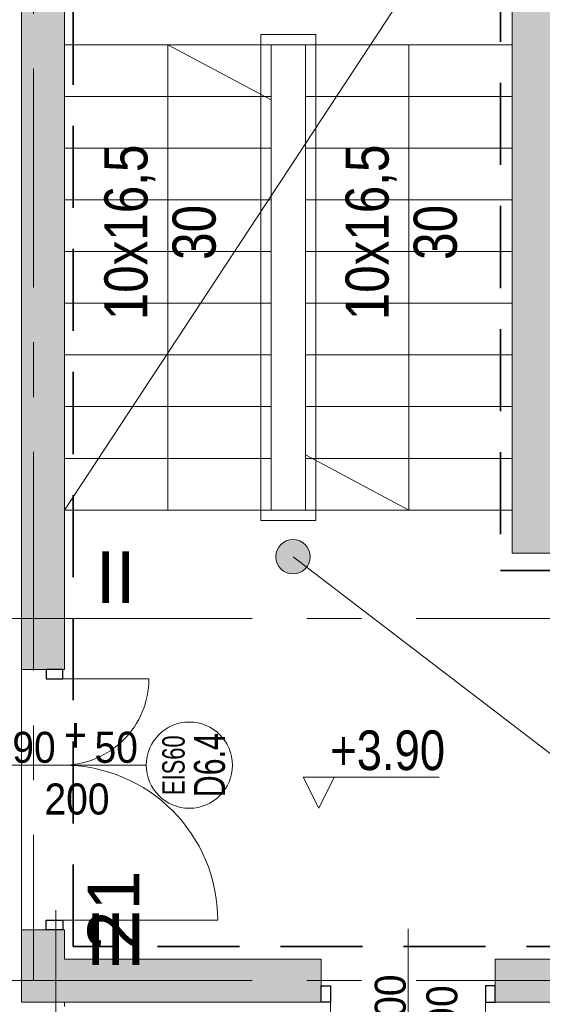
# Model space of a CAD drawing. Header units: centimetres. Extents: x -1737 to 22393, y -8842 to 3838.
# Tile 106 of 167: x -1234 to -930, y 2830 to 3401. Entities that reach past the tile are written whole.
import ezdxf

# ---------------------------------------------------------------- set-up
doc = ezdxf.new("R2010")
doc.units = ezdxf.units.CM
doc.linetypes.add('Hidden', pattern=[71.4375, 47.625, -23.8125])
doc.linetypes.add('Oś', pattern=[222.25, 127, -31.75, 31.75, -31.75])
for name, color, linetype, lineweight in [('A-ANNO-NOTE', 131, 'Continuous', 13), ('A-AREA', 32, 'Continuous', 13), ('A-AREA-IDEN', 2, 'Continuous', 13), ('A-DETL', 90, 'Continuous', 9), ('A-DETL-GENF', 92, 'Continuous', 9), ('A-DETL-MEDM', 33, 'Continuous', 13), ('A-DETL-THIN', 151, 'Continuous', 9), ('A-DOOR', 31, 'Continuous', 13), ('A-FLOR', 192, 'Continuous', 13), ('A-WALL', 113, 'Continuous', 13), ('A-WALL-PATT', 111, 'Continuous', 13), ('G-ANNO-DIMS', 111, 'Continuous', 13), ('G-ANNO-TEXT', 231, 'Continuous', 13), ('S-GRID', 1, 'Continuous', 13), ('S-GRID-IDEN', 1, 'Continuous', 13), ('S-STRS', 31, 'Continuous', 13)]:
    doc.layers.add(name, color=color, linetype=linetype, lineweight=lineweight)
doc.styles.add('Arial', font='arial.ttf', dxfattribs={"width": 0.9, "height": 18})
doc.styles.add('Arial Narrow', font='ARIALN.TTF', dxfattribs={"height": 20})
doc.styles.add('Arial Narrow_3', font='ARIALN.TTF', dxfattribs={"height": 25})
doc.styles.add('Arial Narrow_4', font='ARIALN.TTF', dxfattribs={"height": 23})
doc.styles.add('Arial_2', font='arial.ttf', dxfattribs={"width": 0.7, "height": 13})
doc.styles.add('Arial_3', font='arial.ttf', dxfattribs={"width": 0.7, "height": 18})
doc.styles.add('Arial_4', font='arial.ttf', dxfattribs={"height": 30})

# ---------------------------------------------------------------- blocks, each defined once
blk = doc.blocks.new('Pawilon A_rvt-1-3_piętro I __3_90 m_ - stan projektowany')
at = {"layer": 'S-GRID', "linetype": 'Oś'}
for p, q in [((-1177.97, 3053.33), (-1702.93, 3053.33)), ((-1177.97, 2843.33), (-1702.93, 2843.33))]:
    blk.add_line(p, q, dxfattribs=at)
at = {"layer": 'S-GRID-IDEN', "char_height": 30, "attachment_point": 5, "line_spacing_factor": 0.936439, "style": 'Arial_4'}
for s, insert, width in [('\\pxqc,t4.23333,8.46667,12.7,16.93333,21.16667,25.4,29.63333,33.86667,38.1,42.33333,46.56667,50.8,55.03333,59.26667,63.5,67.73333,71.96667,76.2,80.43333,84.66667,88.9,93.13333,97.36667,101.6,105.83333,110.06667,114.3,118.53333,122.76667,127,131.23333,135.46667;{II}', (-1177.84, 3077.39), 24.5), ('\\pxqc,t4.23333,8.46667,12.7,16.93333,21.16667,25.4,29.63333,33.86667,38.1,42.33333,46.56667,50.8,55.03333,59.26667,63.5,67.73333,71.96667,76.2,80.43333,84.66667,88.9,93.13333,97.36667,101.6,105.83333,110.06667,114.3,118.53333,122.76667,127,131.23333,135.46667;{III}', (-1177.84, 2867.39), 36.4)]:
    blk.add_mtext(s, dxfattribs=dict(at, insert=insert, width=width))
blk = doc.blocks.new('DRZWI 2S - automatyczna etykieta - Drzwi 90_50 EIS60-2595209-3_piętro I __3_90 m_ - stan projektowany')
at = {"layer": 'A-DETL-GENF'}
for p, q in [((-55.5, 11.5), (-55.5, 1.95)), ((-50, 11.5), (-55.5, 11.5)), ((-50, 1.95), (-50, 11.5)), ((95.5, 11.5), (90, 11.5)), ((90, 11.5), (90, 1.95)), ((95.5, 1.95), (95.5, 11.5)), ((-55.5, 1.95), (-50, 1.95)), ((90, 1.95), (95.5, 1.95))]:
    blk.add_line(p, q, dxfattribs=at)
at = {"layer": 'A-DETL-MEDM', "lineweight": 25}
for p, q in [((-50, 11.5), (-55.5, 11.5)), ((-55.5, 11.5), (-55.5, 1.95)), ((-50, 1.95), (-50, 11.5)), ((90, 1.95), (90, 11.5)), ((90, 11.5), (95.5, 11.5)), ((95.5, 11.5), (95.5, 1.95)), ((-55.5, 1.95), (-50, 1.95)), ((95.5, 1.95), (90, 1.95))]:
    blk.add_line(p, q, dxfattribs=at)
at = {"layer": 'A-DOOR'}
for p, q in [((90, 11.5), (90, 101.5)), ((-50, 11.5), (-50, 61.5))]:
    blk.add_line(p, q, dxfattribs=at)
at = {"layer": 'A-DOOR', "lineweight": 9}
blk.add_line((0, 35), (0, -35), dxfattribs=at)
at = {"layer": 'A-DOOR'}
for centre, radius, start, end in [((90, 11.5), 90, 90, 180), ((-50, 11.5), 50, 360, 90)]:
    blk.add_arc(centre, radius, start, end, dxfattribs=at)
blk = doc.blocks.new('DRZWI 1S - automatyczna etykieta - Drzwi 90 _PPOŻ EIS30_-2606885-3_piętro I __3_90 m_ - stan projektowany')
at = {"layer": 'A-DETL-GENF'}
for p, q in [((-50.5, 12.5), (-50.5, 3)), ((-45, 12.5), (-50.5, 12.5)), ((-45, 3), (-45, 12.5)), ((50.5, 12.5), (45, 12.5)), ((45, 12.5), (45, 3)), ((50.5, 3), (50.5, 12.5)), ((-50.5, 3), (-45, 3)), ((45, 3), (50.5, 3))]:
    blk.add_line(p, q, dxfattribs=at)
at = {"layer": 'A-DETL-MEDM', "lineweight": 25}
for p, q in [((-45, 12.5), (-50.5, 12.5)), ((-50.5, 12.5), (-50.5, 3)), ((-45, 3), (-45, 12.5)), ((45, 3), (45, 12.5)), ((45, 12.5), (50.5, 12.5)), ((50.5, 12.5), (50.5, 3)), ((-50.5, 3), (-45, 3)), ((50.5, 3), (45, 3))]:
    blk.add_line(p, q, dxfattribs=at)
at = {"layer": 'A-DOOR'}
blk.add_line((45, 12.5), (45, 102.5), dxfattribs=at)
blk.add_arc((45, 12.5), 90, 90, 180, dxfattribs=at)
blk = doc.blocks.new('Spot Elevations - Kota wyk 2-385235-3_piętro I __3_90 m_ - stan projektowany')
at = {"layer": 'G-ANNO-DIMS'}
for p, q in [((0, 0), (-0.09, 0.18)), ((-0.09, 0.18), (0.6992, 0.18)), ((0, 0), (0.09, 0.18))]:
    blk.add_line(p, q, dxfattribs=at)

msp = doc.modelspace()

# ---------------------------------------------------------------- hatches: boundary and pattern name
at = {"layer": 'A-AREA-IDEN'}
h = msp.add_hatch(color=256, dxfattribs=at)
edge = h.paths.add_edge_path(flags=0)
edge.add_arc((-1074.93, 3089.23), 10, 0, 360)
at = {"layer": 'A-WALL-PATT'}
msp.add_hatch(color=9, dxfattribs=at).paths.add_polyline_path([(-947.62, 3116.33), (-922.62, 3116.33), (-922.62, 3511.33), (-947.62, 3511.33), (-947.62, 3332.02)], flags=0)
h = msp.add_hatch(color=9, dxfattribs=at)
h.paths.add_polyline_path([(-1207.62, 2855.83), (-1207.62, 2872.83), (-1232.62, 2872.83), (-1232.62, 2855.83)], flags=0)
h.paths.add_polyline_path([(-1207.62, 3023.83), (-1207.62, 3489.33), (-1232.62, 3489.33), (-1232.62, 3023.83), (-1208.62, 3023.83)], flags=0)
h = msp.add_hatch(color=9, dxfattribs=at)
h.paths.add_polyline_path([(-931.71, 3091.33), (-876.62, 3091.33), (-876.62, 3116.33), (-947.62, 3116.33), (-947.62, 3091.33)], flags=0)
h.paths.add_polyline_path([(-544.17, 3091.33), (-484.62, 3091.33), (-484.62, 3116.33), (-629.62, 3116.33), (-629.62, 3091.33)], flags=0)
h.paths.add_polyline_path([(-755.62, 3091.33), (-730.62, 3091.33), (-730.62, 3116.33), (-755.62, 3116.33), (-755.62, 3097.17)], flags=0)
h.paths.add_polyline_path([(-363.62, 3091.33), (-246.62, 3091.33), (-246.62, 3116.33), (-363.62, 3116.33), (-363.62, 3097.17)], flags=0)
h.paths.add_polyline_path([(-155.62, 3091.33), (-44.62, 3091.33), (-44.62, 3103.83), (-31.62, 3103.83), (-31.62, 3116.33), (-155.62, 3116.33), (-155.62, 3097.17)], flags=0)
at = {"layer": 'A-WALL-PATT', "lineweight": 5}
h = msp.add_hatch(color=254, dxfattribs=at)
h.paths.add_polyline_path([(-1232.62, 2830.83), (-1058.62, 2830.83), (-1058.62, 2855.83), (-1232.62, 2855.83)], flags=0)
h.paths.add_polyline_path([(-922.62, 2830.83), (-758.62, 2830.83), (-758.62, 2855.83), (-957.62, 2855.83), (-957.62, 2830.83)], flags=0)
h.paths.add_polyline_path([(-567.62, 2830.83), (-567.62, 2855.83), (-657.62, 2855.83), (-657.62, 2830.83)], flags=0)
h.paths.add_polyline_path([(718.38, 2830.83), (718.38, 2855.83), (542.38, 2855.83), (542.38, 2830.83), (584.53, 2830.83)], flags=0)
h.paths.add_polyline_path([(1049.38, 2830.83), (1209.38, 2830.83), (1209.38, 2855.83), (869.38, 2855.83), (869.38, 2830.83), (993.38, 2830.83)], flags=0)

# ---------------------------------------------------------------- linework, layer by layer
at = {"layer": 'A-ANNO-NOTE'}
for p, q in [((-1250.12, 2968.33), (-1160.12, 2968.33)), ((-1250.12, 2968.33), (-1160.12, 2968.33)), ((-1008.12, 2873.33), (-1008.12, 2783.33)), ((-1008.12, 2873.33), (-1008.12, 2783.33))]:
    msp.add_line(p, q, dxfattribs=at)
msp.add_circle((-1135.12, 2968.33), 25, dxfattribs=at)
at = {"layer": 'A-AREA', "lineweight": 9}
msp.add_line((-1207.62, 3116.33), (-947.66, 3511.29), dxfattribs=at)
at = {"layer": 'A-AREA-IDEN'}
msp.add_line((-1074.93, 3089.23), (-922.3, 2972.66), dxfattribs=at)
msp.add_circle((-1074.93, 3089.23), 10, dxfattribs=at)
at = {"layer": 'A-DETL', "linetype": 'Hidden', "lineweight": 35}
for p, q in [((-1202.56, 2863.06), (-1202.56, 3507.06)), ((-954.56, 3507.06), (-954.56, 3081.33)), ((-954.56, 3081.33), (-534.56, 3081.33)), ((-534.56, 2863.06), (-1202.56, 2863.06))]:
    msp.add_line(p, q, dxfattribs=at)
at = {"layer": 'A-DETL-THIN'}
for p, q in [((-1093.62, 3392.33), (-1061.62, 3392.33)), ((-1093.62, 3110.33), (-1093.62, 3392.33)), ((-1061.62, 3392.33), (-1061.62, 3110.33)), ((-1147.62, 3116.33), (-1147.62, 3386.33)), ((-1147.62, 3386.33), (-1087.62, 3354.33)), ((-1007.62, 3386.33), (-1007.62, 3116.33)), ((-1007.62, 3116.33), (-1067.62, 3148.33)), ((-1061.62, 3110.33), (-1093.62, 3110.33))]:
    msp.add_line(p, q, dxfattribs=at)
at = {"layer": 'A-FLOR', "lineweight": 9}
for p, q in [((-947.62, 3116.33), (-1207.62, 3116.33)), ((-1232.62, 3023.83), (-1232.62, 2872.83)), ((-1207.62, 2830.83), (-1207.62, 2828.33))]:
    msp.add_line(p, q, dxfattribs=at)
at = {"layer": 'A-WALL', "lineweight": 9}
for p, q in [((-1232.62, 3523.33), (-1232.62, 3023.83)), ((-947.62, 3511.33), (-947.62, 3091.33)), ((-1207.62, 3023.83), (-1207.62, 3489.33)), ((-947.62, 3091.33), (-876.62, 3091.33)), ((-1232.62, 3023.83), (-1218.17, 3023.83)), ((-1208.62, 3023.83), (-1207.62, 3023.83)), ((-1232.62, 2830.83), (-1232.62, 2872.83)), ((-1218.17, 2872.83), (-1232.62, 2872.83)), ((-1207.62, 2872.83), (-1208.62, 2872.83)), ((-1207.62, 2855.83), (-1207.62, 2872.83)), ((-1058.62, 2855.83), (-1207.62, 2855.83)), ((-1058.62, 2840.33), (-1058.62, 2855.83)), ((-758.62, 2855.83), (-957.62, 2855.83)), ((-957.62, 2840.33), (-957.62, 2855.83)), ((-1232.62, 2830.83), (-1058.62, 2830.83)), ((-957.62, 2830.83), (-758.62, 2830.83))]:
    msp.add_line(p, q, dxfattribs=at)
at = {"layer": 'S-GRID', "linetype": 'Oś'}
for p, q in [((-1225.62, 3816.92), (-1225.62, 2843.33)), ((-1225.62, 3053.33), (1897.1, 3053.33)), ((-1212.62, 2884.27), (-1212.62, 27.13)), ((-1225.62, 2843.33), (1859.41, 2843.33))]:
    msp.add_line(p, q, dxfattribs=at)
at = {"layer": 'S-STRS', "lineweight": 9}
for p, q in [((-1207.62, 3386.33), (-1087.62, 3386.33)), ((-1207.62, 3386.33), (-1087.62, 3386.33)), ((-1087.62, 3386.33), (-1067.62, 3386.33)), ((-1087.62, 3356.33), (-1087.62, 3386.33)), ((-947.62, 3386.33), (-1067.62, 3386.33)), ((-1067.62, 3386.33), (-1067.62, 3356.33)), ((-947.62, 3386.33), (-1067.62, 3386.33)), ((-1207.62, 3356.33), (-1087.62, 3356.33)), ((-1207.62, 3356.33), (-1087.62, 3356.33)), ((-1087.62, 3326.33), (-1087.62, 3356.33)), ((-1067.62, 3356.33), (-1067.62, 3326.33)), ((-947.62, 3356.33), (-1067.62, 3356.33)), ((-947.62, 3356.33), (-1067.62, 3356.33)), ((-1207.62, 3326.33), (-1087.62, 3326.33)), ((-1207.62, 3326.33), (-1087.62, 3326.33)), ((-1087.62, 3296.33), (-1087.62, 3326.33)), ((-1067.62, 3326.33), (-1067.62, 3296.33)), ((-947.62, 3326.33), (-1067.62, 3326.33)), ((-947.62, 3326.33), (-1067.62, 3326.33)), ((-1207.62, 3296.33), (-1087.62, 3296.33)), ((-1207.62, 3296.33), (-1087.62, 3296.33)), ((-1087.62, 3266.33), (-1087.62, 3296.33)), ((-1067.62, 3296.33), (-1067.62, 3266.33)), ((-947.62, 3296.33), (-1067.62, 3296.33)), ((-947.62, 3296.33), (-1067.62, 3296.33)), ((-1207.62, 3266.33), (-1087.62, 3266.33)), ((-1207.62, 3266.33), (-1087.62, 3266.33)), ((-1087.62, 3236.33), (-1087.62, 3266.33)), ((-1067.62, 3266.33), (-1067.62, 3236.33)), ((-947.62, 3266.33), (-1067.62, 3266.33)), ((-947.62, 3266.33), (-1067.62, 3266.33)), ((-1207.62, 3236.33), (-1087.62, 3236.33)), ((-1207.62, 3236.33), (-1087.62, 3236.33)), ((-1087.62, 3206.33), (-1087.62, 3236.33)), ((-1067.62, 3236.33), (-1067.62, 3206.33)), ((-947.62, 3236.33), (-1067.62, 3236.33)), ((-947.62, 3236.33), (-1067.62, 3236.33)), ((-1207.62, 3206.33), (-1087.62, 3206.33)), ((-1207.62, 3206.33), (-1087.62, 3206.33)), ((-1087.62, 3176.33), (-1087.62, 3206.33)), ((-1067.62, 3206.33), (-1067.62, 3176.33)), ((-947.62, 3206.33), (-1067.62, 3206.33)), ((-947.62, 3206.33), (-1067.62, 3206.33)), ((-1207.62, 3176.33), (-1087.62, 3176.33)), ((-1207.62, 3176.33), (-1087.62, 3176.33)), ((-1087.62, 3146.33), (-1087.62, 3176.33)), ((-1067.62, 3176.33), (-1067.62, 3146.33)), ((-947.62, 3176.33), (-1067.62, 3176.33)), ((-947.62, 3176.33), (-1067.62, 3176.33)), ((-1207.62, 3146.33), (-1087.62, 3146.33)), ((-1207.62, 3146.33), (-1087.62, 3146.33)), ((-1087.62, 3116.33), (-1087.62, 3146.33)), ((-1067.62, 3146.33), (-1067.62, 3116.33)), ((-947.62, 3146.33), (-1067.62, 3146.33)), ((-947.62, 3146.33), (-1067.62, 3146.33)), ((-947.62, 3116.33), (-1067.62, 3116.33))]:
    msp.add_line(p, q, dxfattribs=at)

# ---------------------------------------------------------------- block references
at = {"lineweight": 5}
msp.add_blockref('Pawilon A_rvt-1-3_piętro I __3_90 m_ - stan projektowany', (0, 0), dxfattribs=at)
at = {"layer": 'A-DOOR'}
for name, p, rotation in [('DRZWI 2S - automatyczna etykieta - Drzwi 90_50 EIS60-2595209-3_piętro I __3_90 m_ - stan projektowany', (-1220.12, 2968.33), 270.0000000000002), ('DRZWI 1S - automatyczna etykieta - Drzwi 90 _PPOŻ EIS30_-2606885-3_piętro I __3_90 m_ - stan projektowany', (-1008.12, 2843.33), 180)]:
    msp.add_blockref(name, p, dxfattribs=dict(at, rotation=rotation))
at = {"layer": 'G-ANNO-DIMS', "xscale": 99.99999999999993, "yscale": 99.99999999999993, "zscale": 99.99999999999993}
msp.add_blockref('Spot Elevations - Kota wyk 2-385235-3_piętro I __3_90 m_ - stan projektowany', (-1060, 2943.36), dxfattribs=at)

# ---------------------------------------------------------------- texts
at = {"layer": 'A-ANNO-NOTE', "lineweight": 211, "char_height": 18, "attachment_point": 5, "line_spacing_factor": 0.936439, "style": 'Arial'}
for s, insert, width in [('\\pxqc,t6.35,12.7,19.05,25.4,31.75,38.1,44.45,50.8,57.15,63.5,69.85,76.2,82.55,88.9,95.25,101.6,107.95,114.3,120.65,127,133.35,139.7,146.05,152.4,158.75,165.1,171.45,177.8,184.15,190.5,196.85,203.2;{90}', (-1225.32, 2978.56), 25.65), ('\\pxqc,t6.35,12.7,19.05,25.4,31.75,38.1,44.45,50.8,57.15,63.5,69.85,76.2,82.55,88.9,95.25,101.6,107.95,114.3,120.65,127,133.35,139.7,146.05,152.4,158.75,165.1,171.45,177.8,184.15,190.5,196.85,203.2;{50}', (-1177.58, 2978.56), 25.65), ('\\pxqc,t6.35,12.7,19.05,25.4,31.75,38.1,44.45,50.8,57.15,63.5,69.85,76.2,82.55,88.9,95.25,101.6,107.95,114.3,120.65,127,133.35,139.7,146.05,152.4,158.75,165.1,171.45,177.8,184.15,190.5,196.85,203.2;{200}', (-1200.34, 2948.56), 38.07)]:
    msp.add_mtext(s, dxfattribs=dict(at, insert=insert, width=width))
at = {"layer": 'A-ANNO-NOTE', "insert": (-1207.92, 2995.98), "char_height": 20, "width": 14.746, "attachment_point": 1, "line_spacing_factor": 0.949189, "style": 'Arial Narrow'}
msp.add_mtext('\\pxt6.35,12.7,19.05,25.4,31.75,38.1,44.45,50.8,57.15,63.5,69.85,76.2,82.55,88.9,95.25,101.6,107.95,114.3,120.65,127,133.35,139.7,146.05,152.4,158.75,165.1,171.45,177.8,184.15,190.5,196.85,203.2;{+}', dxfattribs=at)
at = {"layer": 'A-ANNO-NOTE', "lineweight": 211, "attachment_point": 5, "rotation": 90, "line_spacing_factor": 0.936439}
for s, insert, char_height, width, style in [('\\pxqc,t6.83846,13.67692,20.51538,27.35385,34.19231,41.03077,47.86923,54.70769,61.54615,68.38462,75.22308,82.06154,88.9,95.73846,102.57692,109.41538,116.25385,123.09231,129.93077,136.76923,143.60769,150.44615,157.28462,164.12308,170.96154,177.8,184.63846,191.47692,198.31538,205.15385,211.99231,218.83077;{EIS60}', (-1144.26, 2968.3), 13, 34.72, 'Arial_2'), ('\\pxqc,t4.93889,9.87778,14.81667,19.75556,24.69444,29.63333,34.57222,39.51111,44.45,49.38889,54.32778,59.26667,64.20556,69.14444,74.08333,79.02222,83.96111,88.9,93.83889,98.77778,103.71667,108.65556,113.59444,118.53333,123.47222,128.41111,133.35,138.28889,143.22778,148.16667,153.10556,158.04444;{D6.4}', (-1123.31, 2968.3), 18, 37.03, 'Arial_3'), ('\\pxqc,t6.35,12.7,19.05,25.4,31.75,38.1,44.45,50.8,57.15,63.5,69.85,76.2,82.55,88.9,95.25,101.6,107.95,114.3,120.65,127,133.35,139.7,146.05,152.4,158.75,165.1,171.45,177.8,184.15,190.5,196.85,203.2;{200}', (-1018.36, 2828), 18, 38.07, 'Arial'), ('\\pxqc,t6.35,12.7,19.05,25.4,31.75,38.1,44.45,50.8,57.15,63.5,69.85,76.2,82.55,88.9,95.25,101.6,107.95,114.3,120.65,127,133.35,139.7,146.05,152.4,158.75,165.1,171.45,177.8,184.15,190.5,196.85,203.2;{90}', (-988.36, 2828), 18, 25.65, 'Arial')]:
    msp.add_mtext(s, dxfattribs=dict(at, insert=insert, char_height=char_height, width=width, style=style))
at = {"layer": 'G-ANNO-DIMS', "insert": (-1053.31, 2988.46), "char_height": 23, "width": 79.9367, "attachment_point": 1, "line_spacing_factor": 0.974696, "style": 'Arial Narrow_4'}
msp.add_mtext('+3.90', dxfattribs=at)
at = {"layer": 'G-ANNO-TEXT', "color": 7, "char_height": 25, "width": 103.525, "attachment_point": 2, "rotation": 90, "line_spacing_factor": 0.949189, "style": 'Arial Narrow_3'}
for insert in [(-1184.43, 3277.41), (-1044.43, 3277.41)]:
    msp.add_mtext('\\pxqc,t5.08,10.16,15.24,20.32,25.4,30.48,35.56,40.64,45.72,50.8,55.88,60.96,66.04,71.12,76.2,81.28,86.36,91.44,96.52,101.6,106.68,111.76,116.84,121.92,127,132.08,137.16,142.24,147.32,152.4,157.48,162.56;{10x16,5\\P30}', dxfattribs=dict(at, insert=insert))
at = {"layer": 'S-GRID-IDEN', "insert": (-1179.12, 2883.93), "char_height": 30, "width": 48.3, "attachment_point": 5, "rotation": 90, "line_spacing_factor": 0.936439, "style": 'Arial_4'}
msp.add_mtext('\\pxqc,t4.23333,8.46667,12.7,16.93333,21.16667,25.4,29.63333,33.86667,38.1,42.33333,46.56667,50.8,55.03333,59.26667,63.5,67.73333,71.96667,76.2,80.43333,84.66667,88.9,93.13333,97.36667,101.6,105.83333,110.06667,114.3,118.53333,122.76667,127,131.23333,135.46667;{21}', dxfattribs=at)

doc.saveas('drawing.dxf')
